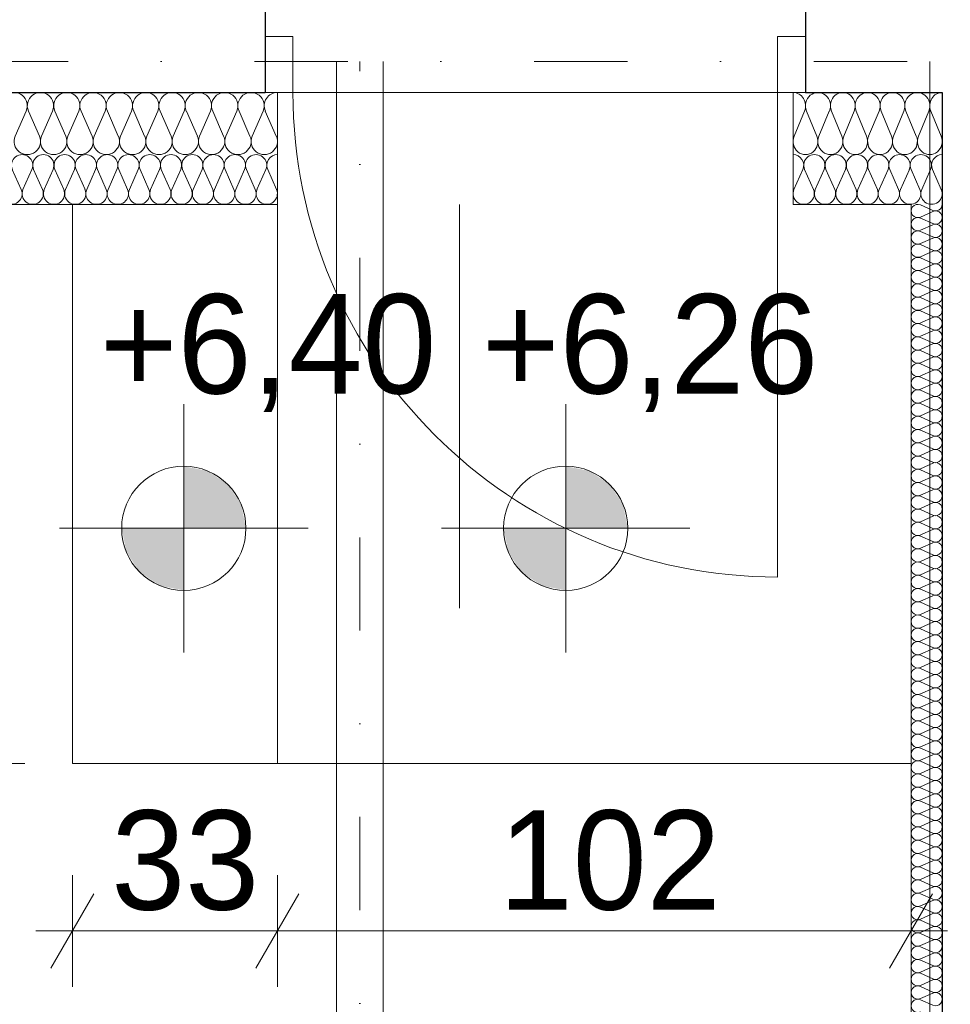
# Model space of a CAD drawing. Extents: x -613240 to -325500, y -25863 to 152403.
# Tile 199 of 254: x -416690 to -415192, y 97485 to 99070. Entities that reach past the tile are written whole.
import ezdxf

# ---------------------------------------------------------------- set-up
doc = ezdxf.new("R2010")
doc.units = 0
doc.header["$MEASUREMENT"] = 0
doc.linetypes.add('Dot & Dashed', pattern=[450, 150, -150, 0, -150])
for name, color, linetype in [('Arch ocieplenie', 7, 'Continuous'), ('Inwent Izolacje', 7, 'Continuous'), ('INWENT RZĘDNE', 7, 'Continuous'), ('INWENT WYMIARY', 7, 'Continuous')]:
    doc.layers.add(name, color=color, linetype=linetype)
for name, color, linetype, lineweight, true_color in [('Arch ocieplenie_Nr_Pióra__44', 7, 'Continuous', 13, 0x029e21), ('Arch wykończenie_Nr_Pióra__3', 7, 'Continuous', 18, 0xff6600), ('Inwent Izolacje_Nr_Pióra__44', 7, 'Continuous', 13, 0x029e21), ('INWENT KONST. DREWNIANA_Nr_Pióra__2', 7, 'Continuous', 13, 0x7f7f7f)]:
    doc.layers.add(name, color=color, linetype=linetype, lineweight=lineweight, true_color=true_color)
for name, color, linetype, lineweight in [('Arch stropy_Nr_Pióra__41', 7, 'Continuous', 15), ('INWENT KONST. DREWNIANA_Nr_Pióra__21', 7, 'Continuous', 9), ('INWENT RZĘDNE_Nr_Pióra__21', 7, 'Continuous', 9), ('INWENT WYMIARY_Nr_Pióra__21', 7, 'Continuous', 9), ('INWENT. DRZWI_Nr_Pióra__5', 7, 'Continuous', 13), ('INWENT.ŚCIANY_Nr_Pióra__1', 7, 'Continuous', 25)]:
    doc.layers.add(name, color=color, linetype=linetype, lineweight=lineweight)
doc.styles.add('GENERATED_STYLE_1', font='txt')
doc.styles.add('GENERATED_STYLE_2', font='txt')
doc.dimstyles.new('GENERATED_STYLE__2', dxfattribs={"dimtxt": 160.000002, "dimasz": 91.2, "dimexe": 0.18, "dimexo": 0, "dimgap": 0.09, "dimtad": 1, "dimtih": 1, "dimtoh": 1, "dimdec": 0, "dimlfac": 0.1, "dimzin": 0, "dimdsep": 46, "dimtxsty": 'GENERATED_STYLE_1', "dimblk": 'ARROWHEAD_2', "dimblk1": 'ARROWHEAD_2', "dimblk2": 'ARROWHEAD_2', "dimcen": 0.09, "dimclrd": 7, "dimclre": 7, "dimclrt": 7, "dimazin": 0, "dimtfac": 1, "dimtdec": 4, "dimtmove": 0, "dimatfit": 3, "dimfxl": 0, "dimtolj": 1, "dimtzin": 0, "dimarcsym": 0})
doc.dimstyles.new('GENERATED_STYLE__3', dxfattribs={"dimtxt": 160.000002, "dimasz": 91.2, "dimexe": 0.18, "dimexo": 0, "dimgap": 0.09, "dimtad": 1, "dimdec": 0, "dimlfac": 0.1, "dimzin": 0, "dimdsep": 46, "dimtxsty": 'GENERATED_STYLE_1', "dimblk": 'ARROWHEAD_2', "dimblk1": 'ARROWHEAD_2', "dimblk2": 'ARROWHEAD_2', "dimcen": 0.09, "dimclrd": 7, "dimclre": 7, "dimclrt": 7, "dimazin": 0, "dimtfac": 1, "dimtdec": 4, "dimtmove": 0, "dimatfit": 3, "dimfxl": 0, "dimtolj": 1, "dimtzin": 0, "dimarcsym": 0})

# ---------------------------------------------------------------- blocks, each defined once
blk = doc.blocks.new('Izolacja cieplna 14_223', base_point=(-418774.9, 98852.6))
at = {"layer": 'Arch ocieplenie_Nr_Pióra__44', "linetype": 'Continuous'}
for p, q in [((-416701.6, 98828.8), (-416687.3, 98796.4)), ((-416684.5, 98796.4), (-416670.2, 98828.8)), ((-416667.3, 98828.8), (-416653.1, 98796.4)), ((-416650.2, 98796.4), (-416636, 98828.8)), ((-416633.1, 98828.8), (-416618.9, 98796.4)), ((-416616, 98796.4), (-416601.7, 98828.8)), ((-416598.9, 98828.8), (-416584.6, 98796.4)), ((-416581.7, 98796.4), (-416567.5, 98828.8)), ((-416564.6, 98828.8), (-416550.4, 98796.4)), ((-416547.5, 98796.4), (-416533.2, 98828.8)), ((-416530.4, 98828.8), (-416516.1, 98796.4)), ((-416513.2, 98796.4), (-416499, 98828.8)), ((-416496.1, 98828.8), (-416481.9, 98796.4)), ((-416479, 98796.4), (-416464.7, 98828.8)), ((-416461.9, 98828.8), (-416447.6, 98796.4)), ((-416444.7, 98796.4), (-416430.5, 98828.8)), ((-416427.6, 98828.8), (-416413.4, 98796.4)), ((-416410.5, 98796.4), (-416396.2, 98828.8)), ((-416393.4, 98828.8), (-416379.1, 98796.4)), ((-416376.2, 98796.4), (-416362, 98828.8)), ((-416359.1, 98828.8), (-416344.9, 98796.4)), ((-416342, 98796.4), (-416327.8, 98828.8)), ((-416324.9, 98828.8), (-416310.6, 98796.4)), ((-416307.8, 98796.4), (-416293.5, 98828.8)), ((-416290.6, 98828.8), (-416276.4, 98796.4))]:
    blk.add_line(p, q, dxfattribs=at)
for centre, start_param, end_param in [((-416685.9, 98835.6), 5.870392, 9.837571), ((-416651.7, 98835.6), 5.870392, 9.837571), ((-416617.4, 98835.6), 5.870392, 9.837571), ((-416583.2, 98835.6), 5.870392, 9.837571), ((-416548.9, 98835.6), 5.870392, 9.837571), ((-416514.7, 98835.6), 5.870392, 9.837571), ((-416480.4, 98835.6), 5.870392, 9.837571), ((-416446.2, 98835.6), 5.870392, 9.837571), ((-416411.9, 98835.6), 5.870392, 9.837571), ((-416377.7, 98835.6), 5.870392, 9.837571), ((-416343.4, 98835.6), 5.870392, 9.837571), ((-416309.2, 98835.6), 5.870392, 9.837571), ((-416274.9, 98835.6), 1.570796, 3.554385), ((-416703, 98789.6), 2.728799, 6.695979), ((-416668.8, 98789.6), 2.728799, 6.695979), ((-416634.5, 98789.6), 2.728799, 6.695979), ((-416600.3, 98789.6), 2.728799, 6.695979), ((-416566, 98789.6), 2.728799, 6.695979), ((-416531.8, 98789.6), 2.728799, 6.695979), ((-416497.5, 98789.6), 2.728799, 6.695979), ((-416463.3, 98789.6), 2.728799, 6.695979), ((-416429.1, 98789.6), 2.728799, 6.695979), ((-416394.8, 98789.6), 2.728799, 6.695979), ((-416360.6, 98789.6), 2.728799, 6.695979), ((-416326.3, 98789.6), 2.728799, 6.695979), ((-416292.1, 98789.6), 2.728799, 6.695979)]:
    blk.add_ellipse(centre, major_axis=(17.1, 0), ratio=0.993639, start_param=start_param, end_param=end_param, dxfattribs=at)
blk = doc.blocks.new('Izolacja cieplna 14_224', base_point=(-416274.9, 98952.6))
at = {"layer": 'Arch ocieplenie_Nr_Pióra__44', "linetype": 'Continuous'}
for p, q in [((-416679.3, 98922.8), (-416696.9, 98882.4)), ((-416658.1, 98882.4), (-416675.7, 98922.8)), ((-416636.9, 98922.8), (-416654.5, 98882.4)), ((-416615.7, 98882.4), (-416633.3, 98922.8)), ((-416594.5, 98922.8), (-416612.1, 98882.4)), ((-416573.3, 98882.4), (-416591, 98922.8)), ((-416552.1, 98922.8), (-416569.8, 98882.4)), ((-416531, 98882.4), (-416548.6, 98922.8)), ((-416509.8, 98922.8), (-416527.4, 98882.4)), ((-416488.6, 98882.4), (-416506.2, 98922.8)), ((-416467.4, 98922.8), (-416485, 98882.4)), ((-416446.2, 98882.4), (-416463.8, 98922.8)), ((-416425, 98922.8), (-416442.7, 98882.4)), ((-416403.8, 98882.4), (-416421.5, 98922.8)), ((-416382.7, 98922.8), (-416400.3, 98882.4)), ((-416361.5, 98882.4), (-416379.1, 98922.8)), ((-416340.3, 98922.8), (-416357.9, 98882.4)), ((-416319.1, 98882.4), (-416336.7, 98922.8)), ((-416297.9, 98922.8), (-416315.5, 98882.4)), ((-416276.7, 98882.4), (-416294.4, 98922.8))]:
    blk.add_line(p, q, dxfattribs=at)
for centre, start_param, end_param in [((-416698.7, 98931.3), 1.158004, 5.125183), ((-416656.3, 98931.3), 1.158004, 5.125183), ((-416613.9, 98931.3), 1.158004, 5.125183), ((-416571.6, 98931.3), 1.158004, 5.125183), ((-416529.2, 98931.3), 1.158004, 5.125183), ((-416486.8, 98931.3), 1.158004, 5.125183), ((-416444.4, 98931.3), 1.158004, 5.125183), ((-416402.1, 98931.3), 1.158004, 5.125183), ((-416359.7, 98931.3), 1.158004, 5.125183), ((-416317.3, 98931.3), 1.158004, 5.125183), ((-416274.9, 98931.3), 3.141593, 5.125182), ((-416677.5, 98873.9), 4.299595, 8.266775), ((-416635.1, 98873.9), 4.299595, 8.266775), ((-416592.7, 98873.9), 4.299595, 8.266775), ((-416550.4, 98873.9), 4.299595, 8.266775), ((-416508, 98873.9), 4.299595, 8.266775), ((-416465.6, 98873.9), 4.299595, 8.266775), ((-416423.3, 98873.9), 4.299595, 8.266775), ((-416380.9, 98873.9), 4.299595, 8.266775), ((-416338.5, 98873.9), 4.299595, 8.266775), ((-416296.1, 98873.9), 4.299595, 8.266775)]:
    blk.add_ellipse(centre, major_axis=(0, -21.3), ratio=0.996174, start_param=start_param, end_param=end_param, dxfattribs=at)
blk = doc.blocks.new('Izolacja cieplna 14_227', base_point=(-415444.9, 98852.6))
at = {"layer": 'Arch ocieplenie_Nr_Pióra__44', "linetype": 'Continuous'}
for p, q in [((-415443.5, 98796.4), (-415429.2, 98828.8)), ((-415426.4, 98828.8), (-415412.1, 98796.4)), ((-415409.2, 98796.4), (-415395, 98828.8)), ((-415392.1, 98828.8), (-415377.8, 98796.4)), ((-415374.9, 98796.4), (-415360.7, 98828.8)), ((-415357.8, 98828.8), (-415343.5, 98796.4)), ((-415340.6, 98796.4), (-415326.4, 98828.8)), ((-415323.5, 98828.8), (-415309.2, 98796.4)), ((-415306.4, 98796.4), (-415292.1, 98828.8)), ((-415289.2, 98828.8), (-415275, 98796.4)), ((-415272.1, 98796.4), (-415257.8, 98828.8)), ((-415254.9, 98828.8), (-415240.7, 98796.4)), ((-415237.8, 98796.4), (-415223.5, 98828.8)), ((-415220.6, 98828.8), (-415206.4, 98796.4))]:
    blk.add_line(p, q, dxfattribs=at)
for centre, start_param, end_param in [((-415410.7, 98835.6), 5.870392, 9.837571), ((-415376.4, 98835.6), 5.870392, 9.837571), ((-415342.1, 98835.6), 5.870392, 9.837571), ((-415307.8, 98835.6), 5.870392, 9.837571), ((-415273.5, 98835.6), 5.870392, 9.837571), ((-415239.2, 98835.6), 5.870392, 9.837571), ((-415444.9, 98835.6), 5.870392, 7.853982), ((-415204.9, 98835.6), 1.570796, 3.554385), ((-415427.8, 98789.6), 2.728799, 6.695979), ((-415393.5, 98789.6), 2.728799, 6.695979), ((-415359.2, 98789.6), 2.728799, 6.695979), ((-415324.9, 98789.6), 2.728799, 6.695979), ((-415290.7, 98789.6), 2.728799, 6.695979), ((-415256.4, 98789.6), 2.728799, 6.695979), ((-415222.1, 98789.6), 2.728799, 6.695979)]:
    blk.add_ellipse(centre, major_axis=(17.1, 0), ratio=0.992505, start_param=start_param, end_param=end_param, dxfattribs=at)
blk = doc.blocks.new('Izolacja cieplna 14_228', base_point=(-415204.9, 98952.6))
at = {"layer": 'Arch ocieplenie_Nr_Pióra__44', "linetype": 'Continuous'}
for p, q in [((-415426.6, 98922.8), (-415443.3, 98882.4)), ((-415406.6, 98882.4), (-415423.3, 98922.8)), ((-415386.6, 98922.8), (-415403.3, 98882.4)), ((-415366.6, 98882.4), (-415383.3, 98922.8)), ((-415346.6, 98922.8), (-415363.3, 98882.4)), ((-415326.6, 98882.4), (-415343.3, 98922.8)), ((-415306.6, 98922.8), (-415323.3, 98882.4)), ((-415286.6, 98882.4), (-415303.3, 98922.8)), ((-415266.6, 98922.8), (-415283.3, 98882.4)), ((-415246.6, 98882.4), (-415263.3, 98922.8)), ((-415226.6, 98922.8), (-415243.3, 98882.4)), ((-415206.6, 98882.4), (-415223.3, 98922.8))]:
    blk.add_line(p, q, dxfattribs=at)
for centre, start_param, end_param in [((-415444.9, 98931.3), 1.158004, 3.141593), ((-415404.9, 98931.3), 1.158004, 5.125183), ((-415364.9, 98931.3), 1.158004, 5.125183), ((-415324.9, 98931.3), 1.158004, 5.125183), ((-415284.9, 98931.3), 1.158004, 5.125183), ((-415244.9, 98931.3), 1.158004, 5.125183), ((-415204.9, 98931.3), 3.141593, 5.125182), ((-415424.9, 98873.9), 4.299595, 8.266775), ((-415384.9, 98873.9), 4.299595, 8.266775), ((-415344.9, 98873.9), 4.299595, 8.266775), ((-415304.9, 98873.9), 4.299595, 8.266775), ((-415264.9, 98873.9), 4.299595, 8.266775), ((-415224.9, 98873.9), 4.299595, 8.266775)]:
    blk.add_ellipse(centre, major_axis=(0, -21.3), ratio=0.940388, start_param=start_param, end_param=end_param, dxfattribs=at)
blk = doc.blocks.new('Izolacja cieplna 14_360', base_point=(-415204.9, 95232.6))
at = {"layer": 'Inwent Izolacje_Nr_Pióra__44', "linetype": 'Continuous'}
for p, q in [((-415219.8, 98762.8), (-415240, 98771.7)), ((-415240, 98752.2), (-415219.8, 98761.1)), ((-415219.8, 98741.5), (-415240, 98750.4)), ((-415240, 98730.9), (-415219.8, 98739.7)), ((-415219.8, 98720.2), (-415240, 98729.1)), ((-415240, 98709.5), (-415219.8, 98718.4)), ((-415219.8, 98698.9), (-415240, 98707.7)), ((-415240, 98688.2), (-415219.8, 98697.1)), ((-415219.8, 98677.5), (-415240, 98686.4)), ((-415240, 98666.9), (-415219.8, 98675.7)), ((-415219.8, 98656.2), (-415240, 98665.1)), ((-415240, 98645.6), (-415219.8, 98654.4)), ((-415219.8, 98634.9), (-415240, 98643.8)), ((-415240, 98624.2), (-415219.8, 98633.1)), ((-415219.8, 98613.6), (-415240, 98622.4)), ((-415240, 98602.9), (-415219.8, 98611.8)), ((-415219.8, 98592.2), (-415240, 98601.1)), ((-415240, 98581.6), (-415219.8, 98590.4)), ((-415219.8, 98570.9), (-415240, 98579.8)), ((-415240, 98560.3), (-415219.8, 98569.1)), ((-415219.8, 98549.6), (-415240, 98558.5)), ((-415240, 98538.9), (-415219.8, 98547.8)), ((-415219.8, 98528.3), (-415240, 98537.1)), ((-415240, 98517.6), (-415219.8, 98526.5)), ((-415219.8, 98506.9), (-415240, 98515.8)), ((-415240, 98496.3), (-415219.8, 98505.1)), ((-415219.8, 98485.6), (-415240, 98494.5)), ((-415240, 98475), (-415219.8, 98483.8)), ((-415219.8, 98464.3), (-415240, 98473.2)), ((-415240, 98453.6), (-415219.8, 98462.5)), ((-415219.8, 98443), (-415240, 98451.8)), ((-415240, 98432.3), (-415219.8, 98441.2)), ((-415219.8, 98421.6), (-415240, 98430.5)), ((-415240, 98411), (-415219.8, 98419.8)), ((-415219.8, 98400.3), (-415240, 98409.2)), ((-415240, 98389.6), (-415219.8, 98398.5)), ((-415219.8, 98379), (-415240, 98387.9)), ((-415240, 98368.3), (-415219.8, 98377.2)), ((-415219.8, 98357.7), (-415240, 98366.5)), ((-415240, 98347), (-415219.8, 98355.9)), ((-415219.8, 98336.3), (-415240, 98345.2)), ((-415240, 98325.7), (-415219.8, 98334.5)), ((-415219.8, 98315), (-415240, 98323.9)), ((-415240, 98304.3), (-415219.8, 98313.2)), ((-415219.8, 98293.7), (-415240, 98302.6)), ((-415240, 98283), (-415219.8, 98291.9)), ((-415219.8, 98272.4), (-415240, 98281.2)), ((-415240, 98261.7), (-415219.8, 98270.6)), ((-415219.8, 98251), (-415240, 98259.9)), ((-415240, 98240.4), (-415219.8, 98249.2)), ((-415219.8, 98229.7), (-415240, 98238.6)), ((-415240, 98219), (-415219.8, 98227.9)), ((-415219.8, 98208.4), (-415240, 98217.3)), ((-415240, 98197.7), (-415219.8, 98206.6)), ((-415219.8, 98187.1), (-415240, 98195.9)), ((-415240, 98176.4), (-415219.8, 98185.3)), ((-415219.8, 98165.7), (-415240, 98174.6)), ((-415240, 98155.1), (-415219.8, 98163.9)), ((-415219.8, 98144.4), (-415240, 98153.3)), ((-415240, 98133.7), (-415219.8, 98142.6)), ((-415219.8, 98123.1), (-415240, 98132)), ((-415240, 98112.4), (-415219.8, 98121.3)), ((-415219.8, 98101.8), (-415240, 98110.6)), ((-415240, 98091.1), (-415219.8, 98100)), ((-415219.8, 98080.4), (-415240, 98089.3)), ((-415240, 98069.8), (-415219.8, 98078.6)), ((-415219.8, 98059.1), (-415240, 98068)), ((-415240, 98048.4), (-415219.8, 98057.3)), ((-415219.8, 98037.8), (-415240, 98046.7)), ((-415240, 98027.1), (-415219.8, 98036)), ((-415219.8, 98016.5), (-415240, 98025.3)), ((-415240, 98005.8), (-415219.8, 98014.7)), ((-415219.8, 97995.1), (-415240, 98004)), ((-415240, 97984.5), (-415219.8, 97993.3)), ((-415219.8, 97973.8), (-415240, 97982.7)), ((-415240, 97963.1), (-415219.8, 97972)), ((-415219.8, 97952.5), (-415240, 97961.4)), ((-415240, 97941.8), (-415219.8, 97950.7)), ((-415219.8, 97931.2), (-415240, 97940)), ((-415240, 97920.5), (-415219.8, 97929.4)), ((-415219.8, 97909.8), (-415240, 97918.7)), ((-415240, 97899.2), (-415219.8, 97908)), ((-415219.8, 97888.5), (-415240, 97897.4)), ((-415240, 97877.8), (-415219.8, 97886.7)), ((-415219.8, 97867.2), (-415240, 97876.1)), ((-415240, 97856.5), (-415219.8, 97865.4)), ((-415219.8, 97845.9), (-415240, 97854.7)), ((-415240, 97835.2), (-415219.8, 97844.1)), ((-415219.8, 97824.5), (-415240, 97833.4)), ((-415240, 97813.9), (-415219.8, 97822.7)), ((-415219.8, 97803.2), (-415240, 97812.1)), ((-415240, 97792.5), (-415219.8, 97801.4)), ((-415219.8, 97781.9), (-415240, 97790.7)), ((-415240, 97771.2), (-415219.8, 97780.1)), ((-415219.8, 97760.6), (-415240, 97769.4)), ((-415240, 97749.9), (-415219.8, 97758.8)), ((-415219.8, 97739.2), (-415240, 97748.1)), ((-415240, 97728.6), (-415219.8, 97737.4)), ((-415219.8, 97717.9), (-415240, 97726.8)), ((-415240, 97707.2), (-415219.8, 97716.1)), ((-415219.8, 97696.6), (-415240, 97705.4)), ((-415240, 97685.9), (-415219.8, 97694.8)), ((-415219.8, 97675.3), (-415240, 97684.1)), ((-415240, 97664.6), (-415219.8, 97673.5)), ((-415219.8, 97653.9), (-415240, 97662.8)), ((-415240, 97643.3), (-415219.8, 97652.1)), ((-415219.8, 97632.6), (-415240, 97641.5)), ((-415240, 97621.9), (-415219.8, 97630.8)), ((-415219.8, 97611.3), (-415240, 97620.1)), ((-415240, 97600.6), (-415219.8, 97609.5)), ((-415219.8, 97590), (-415240, 97598.8)), ((-415240, 97579.3), (-415219.8, 97588.2)), ((-415219.8, 97568.6), (-415240, 97577.5)), ((-415240, 97558), (-415219.8, 97566.8)), ((-415219.8, 97547.3), (-415240, 97556.2)), ((-415240, 97536.6), (-415219.8, 97545.5)), ((-415219.8, 97526), (-415240, 97534.8)), ((-415240, 97515.3), (-415219.8, 97524.2)), ((-415219.8, 97504.6), (-415240, 97513.5)), ((-415240, 97494), (-415219.8, 97502.9)), ((-415219.8, 97483.3), (-415240, 97492.2))]:
    blk.add_line(p, q, dxfattribs=at)
for centre, start_param, end_param in [((-415244.3, 98761.9), 5.870392, 9.837571), ((-415215.6, 98772.6), 2.7288, 4.712389), ((-415215.6, 98751.3), 2.7288, 6.695979), ((-415244.3, 98740.6), 5.870392, 9.837571), ((-415244.3, 98719.3), 5.870392, 9.837571), ((-415215.6, 98730), 2.7288, 6.695979), ((-415215.6, 98708.6), 2.7288, 6.695979), ((-415244.3, 98698), 5.870392, 9.837571), ((-415215.6, 98687.3), 2.7288, 6.695979), ((-415244.3, 98676.6), 5.870392, 9.837571), ((-415244.3, 98655.3), 5.870392, 9.837571), ((-415215.6, 98666), 2.7288, 6.695979), ((-415215.6, 98644.7), 2.7288, 6.695979), ((-415244.3, 98634), 5.870392, 9.837571), ((-415215.6, 98623.3), 2.7288, 6.695979), ((-415244.3, 98612.7), 5.870392, 9.837571), ((-415244.3, 98591.3), 5.870392, 9.837571), ((-415215.6, 98602), 2.7288, 6.695979), ((-415215.6, 98580.7), 2.7288, 6.695979), ((-415244.3, 98570), 5.870392, 9.837571), ((-415215.6, 98559.4), 2.7288, 6.695979), ((-415244.3, 98548.7), 5.870392, 9.837571), ((-415244.3, 98527.4), 5.870392, 9.837571), ((-415215.6, 98538), 2.7288, 6.695979), ((-415215.6, 98516.7), 2.7288, 6.695979), ((-415244.3, 98506), 5.870392, 9.837571), ((-415215.6, 98495.4), 2.7288, 6.695979), ((-415244.3, 98484.7), 5.870392, 9.837571), ((-415244.3, 98463.4), 5.870392, 9.837571), ((-415215.6, 98474.1), 2.7288, 6.695979), ((-415215.6, 98452.7), 2.7288, 6.695979), ((-415244.3, 98442.1), 5.870392, 9.837571), ((-415215.6, 98431.4), 2.7288, 6.695979), ((-415244.3, 98420.7), 5.870392, 9.837571), ((-415244.3, 98399.4), 5.870392, 9.837571), ((-415215.6, 98410.1), 2.7288, 6.695979), ((-415215.6, 98388.8), 2.7288, 6.695979), ((-415244.3, 98378.1), 5.870392, 9.837571), ((-415215.6, 98367.4), 2.7288, 6.695979), ((-415244.3, 98356.8), 5.870392, 9.837571), ((-415244.3, 98335.4), 5.870392, 9.837571), ((-415215.6, 98346.1), 2.7288, 6.695979), ((-415215.6, 98324.8), 2.7288, 6.695979), ((-415244.3, 98314.1), 5.870392, 9.837571), ((-415215.6, 98303.5), 2.7288, 6.695979), ((-415244.3, 98292.8), 5.870392, 9.837571), ((-415244.3, 98271.5), 5.870392, 9.837571), ((-415215.6, 98282.1), 2.7288, 6.695979), ((-415215.6, 98260.8), 2.7288, 6.695979), ((-415244.3, 98250.1), 5.870392, 9.837571), ((-415215.6, 98239.5), 2.7288, 6.695979), ((-415244.3, 98228.8), 5.870392, 9.837571), ((-415244.3, 98207.5), 5.870392, 9.837571), ((-415215.6, 98218.2), 2.7288, 6.695979), ((-415215.6, 98196.8), 2.7288, 6.695979), ((-415244.3, 98186.2), 5.870392, 9.837571), ((-415215.6, 98175.5), 2.7288, 6.695979), ((-415244.3, 98164.8), 5.870392, 9.837571), ((-415215.6, 98154.2), 2.7288, 6.695979), ((-415244.3, 98143.5), 5.870392, 9.837571), ((-415215.6, 98132.9), 2.7288, 6.695979), ((-415244.3, 98122.2), 5.870392, 9.837571), ((-415244.3, 98100.9), 5.870392, 9.837571), ((-415215.6, 98111.5), 2.7288, 6.695979), ((-415215.6, 98090.2), 2.7288, 6.695979), ((-415244.3, 98079.5), 5.870392, 9.837571), ((-415215.6, 98068.9), 2.7288, 6.695979), ((-415244.3, 98058.2), 5.870392, 9.837571), ((-415244.3, 98036.9), 5.870392, 9.837571), ((-415215.6, 98047.5), 2.7288, 6.695979), ((-415215.6, 98026.2), 2.7288, 6.695979), ((-415244.3, 98015.6), 5.870392, 9.837571), ((-415215.6, 98004.9), 2.7288, 6.695979), ((-415244.3, 97994.2), 5.870392, 9.837571), ((-415244.3, 97972.9), 5.870392, 9.837571), ((-415215.6, 97983.6), 2.7288, 6.695979), ((-415215.6, 97962.2), 2.7288, 6.695979), ((-415244.3, 97951.6), 5.870392, 9.837571), ((-415215.6, 97940.9), 2.7288, 6.695979), ((-415244.3, 97930.3), 5.870392, 9.837571), ((-415244.3, 97908.9), 5.870392, 9.837571), ((-415215.6, 97919.6), 2.7288, 6.695979), ((-415215.6, 97898.3), 2.7288, 6.695979), ((-415244.3, 97887.6), 5.870392, 9.837571), ((-415215.6, 97876.9), 2.7288, 6.695979), ((-415244.3, 97866.3), 5.870392, 9.837571), ((-415244.3, 97845), 5.870392, 9.837571), ((-415215.6, 97855.6), 2.7288, 6.695979), ((-415215.6, 97834.3), 2.7288, 6.695979), ((-415244.3, 97823.6), 5.870392, 9.837571), ((-415215.6, 97813), 2.7288, 6.695979), ((-415244.3, 97802.3), 5.870392, 9.837571), ((-415244.3, 97781), 5.870392, 9.837571), ((-415215.6, 97791.6), 2.7288, 6.695979), ((-415215.6, 97770.3), 2.7288, 6.695979), ((-415244.3, 97759.7), 5.870392, 9.837571), ((-415215.6, 97749), 2.7288, 6.695979), ((-415244.3, 97738.3), 5.870392, 9.837571), ((-415244.3, 97717), 5.870392, 9.837571), ((-415215.6, 97727.7), 2.7288, 6.695979), ((-415215.6, 97706.3), 2.7288, 6.695979), ((-415244.3, 97695.7), 5.870392, 9.837571), ((-415215.6, 97685), 2.7288, 6.695979), ((-415244.3, 97674.4), 5.870392, 9.837571), ((-415244.3, 97653), 5.870392, 9.837571), ((-415215.6, 97663.7), 2.7288, 6.695979), ((-415215.6, 97642.4), 2.7288, 6.695979), ((-415244.3, 97631.7), 5.870392, 9.837571), ((-415215.6, 97621), 2.7288, 6.695979), ((-415244.3, 97610.4), 5.870392, 9.837571), ((-415244.3, 97589.1), 5.870392, 9.837571), ((-415215.6, 97599.7), 2.7288, 6.695979), ((-415215.6, 97578.4), 2.7288, 6.695979), ((-415244.3, 97567.7), 5.870392, 9.837571), ((-415244.3, 97546.4), 5.870392, 9.837571), ((-415215.6, 97557.1), 2.7288, 6.695979), ((-415215.6, 97535.7), 2.7288, 6.695979), ((-415244.3, 97525.1), 5.870392, 9.837571), ((-415215.6, 97514.4), 2.7288, 6.695979), ((-415244.3, 97503.8), 5.870392, 9.837571), ((-415244.3, 97482.4), 5.870392, 9.837571), ((-415215.6, 97493.1), 2.7288, 6.695979)]:
    blk.add_ellipse(centre, major_axis=(0, 10.7), ratio=0.997305, start_param=start_param, end_param=end_param, dxfattribs=at)
blk = doc.blocks.new('*D769')
at = {"layer": 'INWENT WYMIARY_Nr_Pióra__21', "linetype": 'Continuous'}
for p, q in [((-416771.7, 98772.6), (-416771.7, 98831.3)), ((-416711.7, 98738), (-416831.7, 98807.2)), ((-416681.7, 98772.6), (-416861.7, 98772.6)), ((-416771.7, 97872.6), (-416771.7, 98772.6)), ((-416831.7, 97907.2), (-416711.7, 97838)), ((-416681.7, 97872.6), (-416861.7, 97872.6)), ((-416771.7, 97813.9), (-416771.7, 97872.6))]:
    blk.add_line(p, q, dxfattribs=at)
at = {"layer": 'INWENT WYMIARY_Nr_Pióra__21', "insert": (-416803.7, 98220.2), "char_height": 160, "attachment_point": 7, "rotation": 90, "style": 'GENERATED_STYLE_1'}
blk.add_mtext('{90}', dxfattribs=at)
blk = doc.blocks.new('ARROWHEAD_2')
at = {"color": 0, "linetype": 'Continuous', "lineweight": 0}
for p, q in [((-0.378, -0.655), (0.378, 0.655)), ((0, 0), (-1, 0))]:
    blk.add_line(p, q, dxfattribs=at)
blk = doc.blocks.new('*D770')
at = {"layer": 'INWENT WYMIARY_Nr_Pióra__21', "linetype": 'Continuous'}
for p, q in [((-416604.9, 97512.9), (-416604.9, 97692.9)), ((-416274.9, 97512.9), (-416274.9, 97692.9)), ((-416570.3, 97662.9), (-416639.6, 97542.9)), ((-416240.3, 97662.9), (-416309.6, 97542.9)), ((-416663.6, 97602.9), (-416604.9, 97602.9)), ((-416604.9, 97602.9), (-416274.9, 97602.9))]:
    blk.add_line(p, q, dxfattribs=at)
at = {"layer": 'INWENT WYMIARY_Nr_Pióra__21', "char_height": 160, "attachment_point": 7, "style": 'GENERATED_STYLE_1'}
for s, insert in [('{33}', (-416542.3, 97634.9)), ('{102}', (-415918.5, 97634.9))]:
    blk.add_mtext(s, dxfattribs=dict(at, insert=insert))
blk = doc.blocks.new('*D771')
at = {"layer": 'INWENT WYMIARY_Nr_Pióra__21', "linetype": 'Continuous'}
for p, q in [((-416274.9, 97512.9), (-416274.9, 97692.9)), ((-415254.9, 97512.9), (-415254.9, 97692.9)), ((-416240.3, 97662.9), (-416309.6, 97542.9)), ((-415289.6, 97542.9), (-415220.3, 97662.9)), ((-416274.9, 97602.9), (-415254.9, 97602.9)), ((-415254.9, 97602.9), (-415196.3, 97602.9))]:
    blk.add_line(p, q, dxfattribs=at)
at = {"layer": 'INWENT WYMIARY_Nr_Pióra__21', "char_height": 160, "attachment_point": 7, "style": 'GENERATED_STYLE_1'}
for s, insert in [('{33}', (-416542.3, 97634.9)), ('{102}', (-415918.5, 97634.9))]:
    blk.add_mtext(s, dxfattribs=dict(at, insert=insert))
blk = doc.blocks.new('Koty wysokościowe_32', base_point=(-415810.9, 98251.1))
at = {"layer": 'INWENT RZĘDNE_Nr_Pióra__21', "linetype": 'Continuous'}
for points in [[(-415810.9, 98251.1), (-415710.9, 98251.1), (-415718.5, 98289.4), (-415740.2, 98321.8), (-415772.7, 98343.5), (-415810.9, 98351.1)], [(-415810.9, 98251.1), (-415910.9, 98251.1), (-415903.3, 98212.8), (-415881.6, 98180.4), (-415849.2, 98158.7), (-415810.9, 98151.1)]]:
    blk.add_hatch(color=256, dxfattribs=at).paths.add_polyline_path(points, flags=0)
for p, q in [((-415810.9, 98051.1), (-415810.9, 98451.1)), ((-416010.9, 98251.1), (-415610.9, 98251.1))]:
    blk.add_line(p, q, dxfattribs=at)
blk.add_circle((-415810.9, 98251.1), 100, dxfattribs=at)
at = {"layer": 'INWENT RZĘDNE_Nr_Pióra__21', "insert": (-415945.8, 98438.3), "char_height": 160, "attachment_point": 7, "style": 'GENERATED_STYLE_2'}
blk.add_mtext('{+6,26}', dxfattribs=at)
blk = doc.blocks.new('Koty wysokościowe_38', base_point=(-416425.6, 98251.1))
at = {"layer": 'INWENT RZĘDNE_Nr_Pióra__21', "linetype": 'Continuous'}
for points in [[(-416425.6, 98251.1), (-416325.6, 98251.1), (-416333.2, 98289.4), (-416354.9, 98321.8), (-416387.4, 98343.5), (-416425.6, 98351.1)], [(-416425.6, 98251.1), (-416525.6, 98251.1), (-416518, 98212.8), (-416496.3, 98180.4), (-416463.9, 98158.7), (-416425.6, 98151.1)]]:
    blk.add_hatch(color=256, dxfattribs=at).paths.add_polyline_path(points, flags=0)
for p, q in [((-416425.6, 98051.1), (-416425.6, 98451.1)), ((-416625.6, 98251.1), (-416225.6, 98251.1))]:
    blk.add_line(p, q, dxfattribs=at)
blk.add_circle((-416425.6, 98251.1), 100, dxfattribs=at)
at = {"layer": 'INWENT RZĘDNE_Nr_Pióra__21', "insert": (-416560.5, 98438.3), "char_height": 160, "attachment_point": 7, "style": 'GENERATED_STYLE_2'}
blk.add_mtext('{+6,40}', dxfattribs=at)

msp = doc.modelspace()

# ---------------------------------------------------------------- linework, layer by layer
at = {"layer": 'Arch stropy_Nr_Pióra__41', "linetype": 'Continuous'}
for p, q in [((-415444.9, 98952.6), (-416274.9, 98952.6)), ((-416604.9, 98772.6), (-416604.9, 97872.6)), ((-416274.9, 98772.6), (-416274.9, 97872.6)), ((-416604.9, 97872.6), (-415254.9, 97872.6))]:
    msp.add_line(p, q, dxfattribs=at)
at = {"layer": 'Arch wykończenie_Nr_Pióra__3', "linetype": 'Continuous'}
for p, q in [((-416274.9, 98772.6), (-416274.9, 98952.6)), ((-415444.9, 98772.6), (-415444.9, 98952.6)), ((-416274.9, 98772.6), (-418724.9, 98772.6)), ((-415981.7, 98772.6), (-415981.7, 98122.6)), ((-415254.9, 98772.6), (-415444.9, 98772.6)), ((-415254.9, 98772.6), (-415254.9, 95232.6))]:
    msp.add_line(p, q, dxfattribs=at)
at = {"layer": 'INWENT KONST. DREWNIANA_Nr_Pióra__2', "linetype": 'Continuous'}
for p, q in [((-416179.9, 95132.6), (-416179.9, 99002.6)), ((-416104.9, 95132.6), (-416104.9, 99002.6)), ((-415224.9, 95132.6), (-415224.9, 99002.6))]:
    msp.add_line(p, q, dxfattribs=at)
at = {"layer": 'INWENT KONST. DREWNIANA_Nr_Pióra__21', "linetype": 'Dot & Dashed'}
for p, q in [((-430714.9, 99002.6), (-414324.9, 99002.6)), ((-416142.4, 94485.7), (-416142.4, 99002.6))]:
    msp.add_line(p, q, dxfattribs=at)
at = {"layer": 'INWENT. DRZWI_Nr_Pióra__5', "linetype": 'Continuous'}
for p, q in [((-416249.9, 99042.6), (-416294.9, 99042.6)), ((-416249.9, 98952.6), (-416249.9, 99042.6)), ((-415469.9, 98952.6), (-415469.9, 99042.6)), ((-415469.9, 99042.6), (-415424.9, 99042.6)), ((-416294.9, 98952.6), (-416249.9, 98952.6)), ((-415469.9, 98952.6), (-415469.9, 98172.6)), ((-415424.9, 98952.6), (-415469.9, 98952.6))]:
    msp.add_line(p, q, dxfattribs=at)
msp.add_arc((-415469.9, 98952.6), 780, 180, 270, dxfattribs=at)
at = {"layer": 'INWENT.ŚCIANY_Nr_Pióra__1', "linetype": 'Continuous'}
for p, q in [((-416294.9, 99272.6), (-416294.9, 98952.6)), ((-415424.9, 99272.6), (-415424.9, 98952.6)), ((-418774.9, 98952.6), (-416294.9, 98952.6)), ((-415424.9, 98952.6), (-415204.9, 98952.6)), ((-415204.9, 98952.6), (-415204.9, 94912.6))]:
    msp.add_line(p, q, dxfattribs=at)

# ---------------------------------------------------------------- block references
at = {"layer": 'Arch ocieplenie', "color": 104, "linetype": 'Continuous', "lineweight": 13, "true_color": 0x029e21}
for name, p in [('Izolacja cieplna 14_224', (-416274.9, 98952.6)), ('Izolacja cieplna 14_228', (-415204.9, 98952.6)), ('Izolacja cieplna 14_223', (-418774.9, 98852.6)), ('Izolacja cieplna 14_227', (-415444.9, 98852.6))]:
    msp.add_blockref(name, p, dxfattribs=at)
at = {"layer": 'Inwent Izolacje', "color": 104, "linetype": 'Continuous', "lineweight": 13, "true_color": 0x029e21}
msp.add_blockref('Izolacja cieplna 14_360', (-415204.9, 95232.6), dxfattribs=at)
at = {"layer": 'INWENT RZĘDNE'}
for name, p in [('Koty wysokościowe_38', (-416425.6, 98251.1)), ('Koty wysokościowe_32', (-415810.9, 98251.1))]:
    msp.add_blockref(name, p, dxfattribs=at)

# ---------------------------------------------------------------- dimensions: what is measured, and where the dimension line sits
at = {"layer": 'INWENT WYMIARY', "linetype": 'Continuous'}
dim = msp.add_linear_dim(base=(-416771.7, 97872.6), p1=(-416604.9, 97872.6), p2=(-416604.9, 98772.6), angle=90, dimstyle='GENERATED_STYLE__3', dxfattribs=at)
dim.commit()
dim.dimension.update_dxf_attribs({"geometry": '*D769', "text_midpoint": (-416883.7, 98341.6)})
for p1, p2, picture, middle in [((-416604.9, 97872.6), (-416274.9, 97872.6), '*D770', (-416420.9, 97714.9)), ((-416274.9, 97872.6), (-415254.9, 97872.6), '*D771', (-415736.4, 97714.9))]:
    dim = msp.add_linear_dim(base=(-416604.9, 97602.9), p1=p1, p2=p2, dimstyle='GENERATED_STYLE__2', dxfattribs=at)
    dim.commit()
    dim.dimension.update_dxf_attribs({"geometry": picture, "text_midpoint": middle})

doc.saveas('drawing.dxf')
